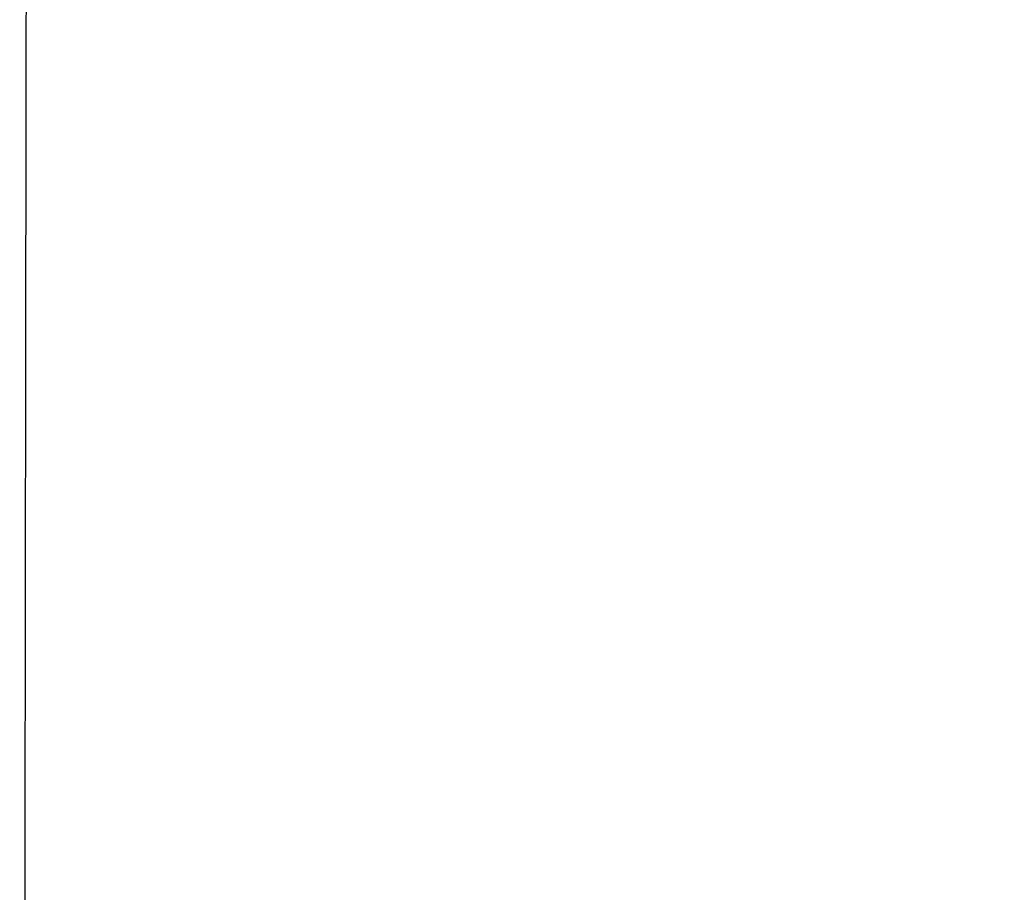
# Model space of a CAD drawing. Header units: millimetres. Extents: x 778 to 1998, y 0 to 125.
# Tile 204 of 256: x 1268.854 to 1269.032, y 15.583 to 15.74. Entities that reach past the tile are written whole.
import ezdxf

# ---------------------------------------------------------------- set-up
doc = ezdxf.new("R2010")
doc.units = ezdxf.units.MM
doc.header["$MEASUREMENT"] = 0
doc.layers.add('Predefinito', color=7, linetype='Continuous', true_color=0x000000)

msp = doc.modelspace()

# ---------------------------------------------------------------- linework, layer by layer
at = {"layer": 'Predefinito'}
msp.add_rational_spline([(1268.8584, 17.4908, 207.73866), (1268.85812, 17.6712, 210.51647), (1268.85442, 14.91463, 210.90389)], [1, 0.733042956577, 1], degree=2, dxfattribs=at)
for points, knots in [([(1472.90535, 4.16131, -21.44478), (1447.12929, 5.10036, -22.11141), (1421.3539, 6.05956, -22.7752), (1369.80331, 7.9834, -24.102), (1344.02817, 8.94986, -24.76475), (1266.70288, 11.85359, -26.7524), (1215.15292, 13.79604, -28.07656), (1163.60294, 15.73814, -29.40077)], [-0.3096212, -0.3096212, -0.3096212, -0.3096212, -0.2322159, -0.2322159, -0.1548106, -0.1548106, 0, 0, 0, 0]), ([(1268.85442, 14.91463, 210.90389), (1268.55677, 14.98821, 210.89354), (1268.26265, 15.05808, 210.85669), (1267.82689, 15.15721, 210.76105), (1267.68255, 15.18931, 210.72245), (1267.39569, 15.25161, 210.63169), (1267.25286, 15.28186, 210.57938), (1266.82998, 15.36904, 210.40198), (1266.55891, 15.42171, 210.25815), (1266.04383, 15.51498, 209.92097), (1265.79735, 15.55603, 209.72598), (1265.33805, 15.62433, 209.2859), (1265.12936, 15.65098, 209.0448), (1264.8506, 15.67927, 208.65431), (1264.76329, 15.68677, 208.51915), (1264.60045, 15.69768, 208.23835), (1264.52473, 15.7011, 208.09224), (1264.3201, 15.70484, 207.64579), (1264.21301, 15.69883, 207.33744), (1264.09745, 15.67701, 206.86086), (1264.06634, 15.66755, 206.69891), (1264.02018, 15.64437, 206.37288), (1264.00512, 15.6307, 206.20914), (1263.99803, 15.6151, 206.04613)], [0, 0, 0, 0, 0.000946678, 0.000946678, 0.001420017, 0.001420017, 0.001893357, 0.001893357, 0.002840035, 0.002840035, 0.003786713, 0.003786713, 0.004733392, 0.004733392, 0.005206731, 0.005206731, 0.00568007, 0.00568007, 0.006626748, 0.006626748, 0.007100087, 0.007100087, 0.007573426, 0.007573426, 0.007573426, 0.007573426]), ([(1165.77277, 15.6764, 95.84194), (1217.1529, 13.73548, 82.80296), (1268.53303, 11.79457, 69.76398), (1371.2933, 7.91293, 43.68599), (1422.67343, 5.97176, 30.64705), (1474.05357, 4.03227, 17.60787)], [0, 0, 0, 0, 159.132967, 159.132967, 318.265935, 318.265935, 318.265935, 318.265935])]:
    msp.add_open_spline(points, degree=3, knots=knots, dxfattribs=at)

doc.saveas('drawing.dxf')
